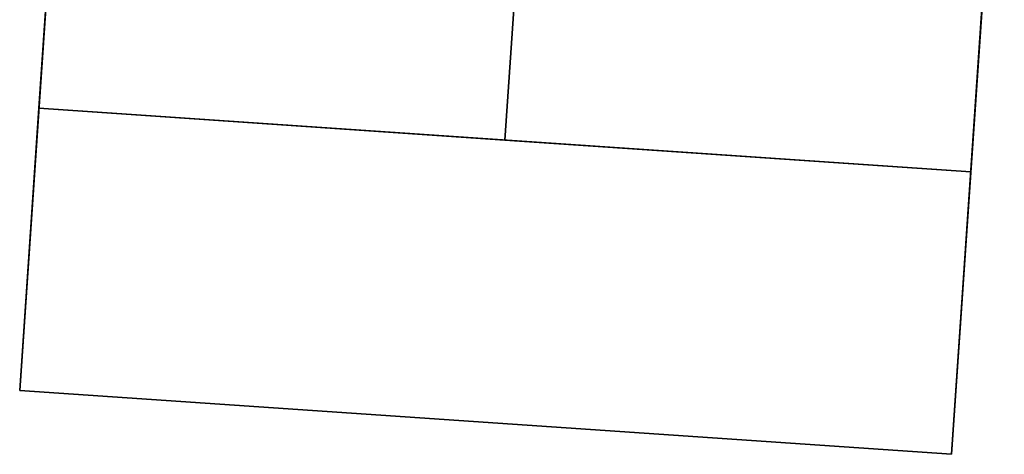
# Model space of a CAD drawing. Header units: millimetres. Extents: x 217.4 to 265.9, y 243.1 to 291.5.
# Tile 155 of 256: x 239.05 to 241.053, y 243.065 to 243.949. Entities that reach past the tile are written whole.
import ezdxf

# ---------------------------------------------------------------- set-up
doc = ezdxf.new("R2010")
doc.units = ezdxf.units.MM
doc.header["$MEASUREMENT"] = 0
doc.layers.add('TULIPA', color=7, linetype='Continuous', true_color=0x000000)

msp = doc.modelspace()

# ---------------------------------------------------------------- meshes
at = {"layer": 'TULIPA', "color": 43}
mesh = msp.add_polyface(dxfattribs=at)
corners = [(239.0889, 243.7695, 10.2603), (239.0496, 243.195, -6.2296), (239.1571, 244.7665, 10.2254), (239.1178, 244.192, -6.2645), (239.1464, 244.6098, 5.7282), (239.1123, 244.111, 5.7282), (239.1118, 244.104, 5.5283), (239.1459, 244.6029, 5.5283)]
mesh.append_faces([[corners[k] for k in face] for face in [(6, 0, 5, 5), (2, 5, 0, 0), (3, 1, 6, 6), (0, 6, 1, 1), (5, 2, 4, 4), (6, 7, 3, 3)]], dxfattribs={"color": 43})
mesh = msp.add_polyface(dxfattribs=at)
corners = [(239.1571, 244.7665, 10.2254), (240.1049, 244.7017, 10.2254), (241.0527, 244.6369, 10.2254), (239.0889, 243.7695, 10.2603), (240.0367, 243.7046, 10.2603), (240.9845, 243.6398, 10.2603)]
mesh.append_faces([[corners[k] for k in face] for face in [(4, 1, 0, 3), (5, 2, 1, 4)]], dxfattribs={"color": 43})
mesh = msp.add_polyface(dxfattribs=at)
corners = [(240.9845, 243.6398, 10.2603), (241.0527, 244.6369, 10.2254), (240.9452, 243.0653, -6.2296), (241.0134, 244.0624, -6.2645), (241.0415, 244.4732, 5.5283), (241.0074, 243.9744, 5.5283), (241.0078, 243.9813, 5.7282), (241.042, 244.4802, 5.7282)]
mesh.append_faces([[corners[k] for k in face] for face in [(1, 0, 6, 6), (5, 6, 0, 0), (6, 7, 1, 1), (3, 5, 2, 2), (0, 2, 5, 5), (5, 3, 4, 4)]], dxfattribs={"color": 43})
mesh = msp.add_polyface(dxfattribs=at)
corners = [(239.0496, 243.195, -6.2296), (240.9452, 243.0653, -6.2296), (239.1178, 244.192, -6.2645), (241.0134, 244.0624, -6.2645)]
mesh.append_faces([[corners[k] for k in face] for face in [(3, 1, 0, 2)]], dxfattribs={"color": 43})
mesh = msp.add_polyface(dxfattribs=at)
corners = [(239.0889, 243.7695, 10.2603), (240.9845, 243.6398, 10.2603), (239.0496, 243.195, -6.2296), (240.9452, 243.0653, -6.2296)]
mesh.append_faces([[corners[k] for k in face] for face in [(3, 1, 0, 2)]], dxfattribs={"color": 43})

doc.saveas('drawing.dxf')
